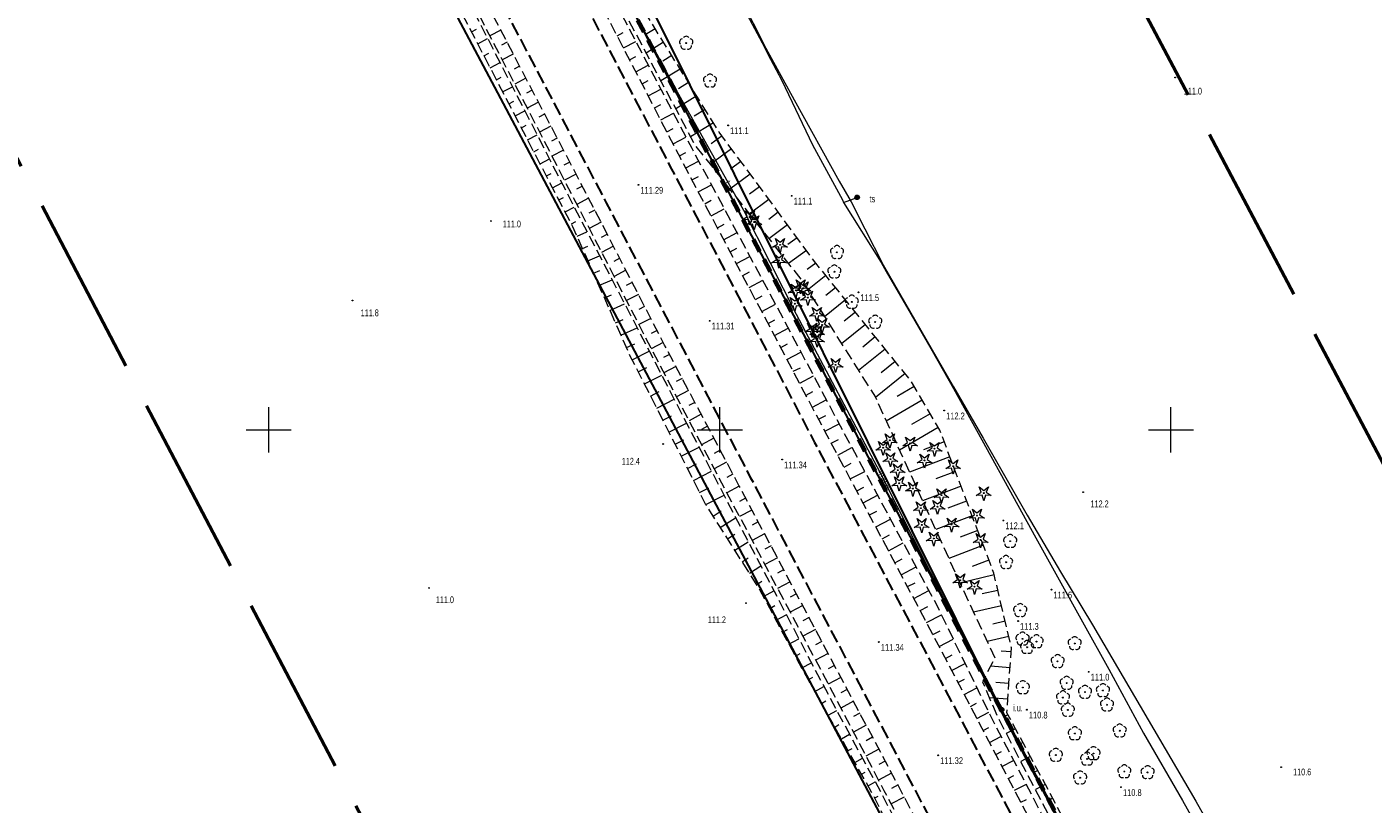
# Model space of a CAD drawing. Header units: metres. Extents: x 7531673 to 7533164, y 5721297 to 5724010.
# Tile 40 of 58: x 7532123 to 7532272, y 5723009 to 5723095. Entities that reach past the tile are written whole.
import ezdxf
from ezdxf.enums import TextEntityAlignment as Align

# ---------------------------------------------------------------- set-up
doc = ezdxf.new("R2010")
doc.units = ezdxf.units.M
for name, pattern in [('4_SUPT_01', [0]), ('GAO', [2.5, 1.5, -1]), ('GDE', [0]), ('GUZ', [1, 0.5, -0.5]), ('L_0_05', [1.75, 1.25, -0.5]), ('L_0_06', [2, 1.5, -0.5]), ('L_0_09', [2.5, 2, -0.5])]:
    doc.linetypes.add(name, pattern=pattern)
doc.layers.get('0').update_dxf_attribs({"color": 252})
for name, color, linetype, lineweight in [('Dzialki', 80, 'GDE', 30), ('EPGPO_L_0', 204, 'GAO', 70), ('jezdnia', 252, 'L_0_06', 18), ('k', 252, 'Continuous', 18), ('opis', 7, 'Continuous', 18), ('RTPW_T_0', 252, 'Continuous', 15), ('skarpa_nieumocniona', 252, 'L_0_05', 18), ('SUPT_E_T_0', 30, 'Continuous', 15), ('SUPT_L_0', 30, '4_SUPT_01', 18), ('SUTT_T_0', 30, 'Continuous', 18), ('SUUT_E_T_1', 7, 'Continuous', 15), ('SUUT_T_0', 7, 'Continuous', 18), ('Uzytki', 252, 'GUZ', 18), ('wysokosci_naturalne', 7, 'Continuous', 18), ('wysokosci_sztuczne', 7, 'Continuous', 18)]:
    doc.layers.add(name, color=color, linetype=linetype, lineweight=lineweight)
doc.layers.add('zakres', color=7, linetype='L_0_09', lineweight=50, true_color=0xff05ff)
doc.styles.get("Standard").update_dxf_attribs({"font": 'arial.ttf'})

# ---------------------------------------------------------------- blocks, each defined once
blk = doc.blocks.new('2_RTPW01')
at = {"linetype": 'Continuous'}
blk.add_circle((0, 0), 0.045, dxfattribs=at)
blk = doc.blocks.new('4_SUPS01_07')
at = {"linetype": 'Continuous'}
blk.add_circle((0, 0), 0.0625, dxfattribs=at)
blk = doc.blocks.new('4_SUUS09')
at = {"color": 30, "linetype": 'Continuous'}
for radius in [0.25, 0.225, 0.2, 0.175, 0.15, 0.125, 0.1, 0.075, 0.05, 0.025, 0.00715]:
    blk.add_circle((0, 0), radius, dxfattribs=at)
blk = doc.blocks.new('SUUS31_01')
at = {"linetype": 'Continuous', "lineweight": 13}
blk.add_hatch(color=0, dxfattribs=at).paths.add_polyline_path([(0, -0.5, 1), (0, 0.5, 1)])
at = {"color": 0, "linetype": 'Continuous', "lineweight": 13}
blk.add_circle((0, 0), 0.5, dxfattribs=at)
blk = doc.blocks.new('OBOP02_01')
at = {"linetype": 'Continuous', "lineweight": 18}
blk.add_hatch(color=0, dxfattribs=at).paths.add_polyline_path([(0, -0.1, 1), (0, 0.1, 1)])
at = {"color": 0, "linetype": 'Continuous', "lineweight": 18}
blk.add_circle((0, 0), 0.1, dxfattribs=at)
for centre, radius, start, end in [((-0.77, 0.25), 0.7, 101.6336, 222.6627), ((0, 0.8), 0.7, 29.8459, 150.1541), ((0.77, 0.25), 0.7, 317.3373, 78.3664), ((-0.46, -0.64), 0.71, 174.3693, 292.5572), ((0.46, -0.64), 0.71, 247.4428, 5.6307)]:
    blk.add_arc(centre, radius, start, end, dxfattribs=at)
blk = doc.blocks.new('OBOP01_01')
at = {"linetype": 'Continuous', "lineweight": 18}
blk.add_hatch(color=0, dxfattribs=at).paths.add_polyline_path([(0, -0.1, 1), (0, 0.1, 1)])
at = {"color": 0, "linetype": 'Continuous', "lineweight": 18, "flags": 128}
blk.add_lwpolyline([(0, -1.74), (-0.35, -0.48), (-1.65, -0.54), (-0.57, 0.18), (-1.02, 1.4), (0, 0.6), (1.02, 1.4), (0.57, 0.18), (1.65, -0.54), (0.35, -0.48), (0, -1.74)], dxfattribs=at)
at = {"color": 0, "linetype": 'Continuous', "lineweight": 18}
blk.add_circle((0, 0), 0.1, dxfattribs=at)
blk = doc.blocks.new('RTPW01')
at = {"linetype": 'Continuous', "lineweight": 13}
blk.add_hatch(color=0, dxfattribs=at).paths.add_polyline_path([(0, -0.09, 1), (0, 0.09, 1)])
at = {"color": 0, "linetype": 'Continuous', "lineweight": 13}
blk.add_circle((0, 0), 0.0906, dxfattribs=at)
blk = doc.blocks.new('RTPW02')
at = {"linetype": 'Continuous', "lineweight": 13}
blk.add_hatch(color=0, dxfattribs=at).paths.add_polyline_path([(0, -0.09, 1), (0, 0.09, 1)])
at = {"color": 0, "linetype": 'Continuous', "lineweight": 13}
blk.add_circle((0, 0), 0.0906, dxfattribs=at)

msp = doc.modelspace()

# ---------------------------------------------------------------- linework, layer by layer
at = {"layer": 'Dzialki'}
for p, q in [((7532097.53, 5723272.46), (7532231.13, 5723019.11)), ((7532081.77, 5723263.71), (7532175.37, 5723087.32)), ((7532231.13, 5723019.11), (7532151.77, 5723178.47)), ((7532175.37, 5723087.32), (7532268.97, 5722910.92)), ((7532231.13, 5723019.11), (7532277.9, 5722930.44))]:
    msp.add_line(p, q, dxfattribs=at)
at = {"layer": 'EPGPO_L_0', "linetype": 'GAO'}
msp.add_line((7532277.9, 5722930.44), (7532097.53, 5723272.46), dxfattribs=at)
at = {"layer": 'jezdnia', "color": 251, "lineweight": 30, "flags": 128}
for points in [[(7532144.01, 5723175.21), (7532155.76, 5723152.94), (7532168.7, 5723128.19), (7532182.31, 5723102.41), (7532194.47, 5723079.23), (7532202.46, 5723064.01), (7532210.49, 5723048.62), (7532221.06, 5723028.65), (7532227.64, 5723016.17), (7532246.34, 5722980.72), (7532257.79, 5722959.03), (7532270.63, 5722934.77), (7532282.33, 5722912.62), (7532295.34, 5722888.02), (7532312.1, 5722856.4), (7532321.26, 5722839.02), (7532331.45, 5722819.68), (7532342.89, 5722798.17), (7532354.92, 5722775.31), (7532372.54, 5722742.03), (7532384.06, 5722720.15), (7532394.1, 5722701.22), (7532400.58, 5722688.99), (7532401.01, 5722688.15), (7532412.82, 5722665.8), (7532424.3, 5722644.09), (7532435.61, 5722622.71), (7532446.73, 5722601.75), (7532458.11, 5722580.18), (7532470.06, 5722557.58), (7532482.2, 5722534.57), (7532492.66, 5722514.76), (7532501.35, 5722498.33), (7532513.72, 5722474.97), (7532523.07, 5722457.35), (7532533.17, 5722438.19), (7532544.39, 5722416.98), (7532555.35, 5722396.19), (7532555.41, 5722396.05), (7532559.52, 5722388.58), (7532564.33, 5722379.89), (7532564.69, 5722379.25), (7532568.67, 5722372.06), (7532573.59, 5722363.27), (7532579.36, 5722352.97), (7532583.23, 5722346.24), (7532589.26, 5722338.92)], [(7532617.08, 5722258.26), (7532614.15, 5722263.69), (7532608.62, 5722274.38), (7532604.74, 5722281.75), (7532598.63, 5722293.3), (7532591.34, 5722307.27), (7532584.12, 5722321.19), (7532576.54, 5722335.73), (7532569.41, 5722349.09), (7532568.55, 5722350.78), (7532565.6, 5722356.67), (7532560.78, 5722366.49), (7532556.81, 5722374.68), (7532556.51, 5722375.32), (7532552.38, 5722383.77), (7532548.35, 5722392.05), (7532548.26, 5722392.2), (7532537.21, 5722413.25), (7532526.05, 5722434.31), (7532515.77, 5722453.81), (7532506.62, 5722471.04), (7532493.84, 5722495.26), (7532485.47, 5722511.03), (7532474.97, 5722530.92), (7532462.83, 5722553.9), (7532450.84, 5722576.6), (7532439.72, 5722597.63), (7532428.42, 5722619), (7532417.29, 5722640.04), (7532405.47, 5722662.39), (7532394.18, 5722683.74), (7532376.97, 5722716.29), (7532365.35, 5722738.22), (7532359.68, 5722749.07), (7532347.98, 5722771.21), (7532335.72, 5722794.35), (7532324.06, 5722816.35), (7532314.09, 5722835.15), (7532304.88, 5722852.71), (7532288.18, 5722884.36), (7532275.18, 5722908.84), (7532263.14, 5722931.64), (7532250.74, 5722954.99), (7532238.99, 5722977.22), (7532220.85, 5723011.65), (7532214.02, 5723024.62), (7532203.45, 5723044.66), (7532195.36, 5723060.09), (7532187.44, 5723075.14), (7532175.36, 5723098.19), (7532161.65, 5723124.23), (7532148.64, 5723149.19), (7532136.91, 5723171.4)]]:
    msp.add_lwpolyline(points, dxfattribs=at)
at = {"layer": 'k', "linetype": 'Continuous', "lineweight": 18, "flags": 128}
for points in [[(7532150, 5723047.5), (7532150, 5723052.5)], [(7532200, 5723047.5), (7532200, 5723052.5)], [(7532250, 5723047.5), (7532250, 5723052.5)], [(7532147.5, 5723050), (7532152.5, 5723050)], [(7532197.5, 5723050), (7532202.5, 5723050)], [(7532247.5, 5723050), (7532252.5, 5723050)]]:
    msp.add_lwpolyline(points, dxfattribs=at)
at = {"layer": 'skarpa_nieumocniona', "color": 252, "lineweight": 18, "flags": 128}
for points in [[(7532398.06, 5722701.58), (7532399.09, 5722700.44), (7532398.86, 5722702.15), (7532388.52, 5722722.5), (7532377.17, 5722744.88), (7532359.53, 5722777.5), (7532346.88, 5722800.83), (7532337.58, 5722823.01), (7532327.36, 5722843.46), (7532318.41, 5722859.98), (7532302.37, 5722889.85), (7532286.27, 5722914.94), (7532275.41, 5722937.34), (7532261.82, 5722961.14), (7532250.8, 5722983.26), (7532231.81, 5723018.67), (7532232.32, 5723025.84), (7532230.37, 5723034.13), (7532224.38, 5723049.96), (7532221.23, 5723055.36), (7532210.65, 5723068.45), (7532199.94, 5723082.97), (7532186.7, 5723104.32), (7532172.78, 5723133.56), (7532160.9, 5723155.77), (7532148.97, 5723178.9), (7532147.17, 5723177.18), (7532158.94, 5723154.42), (7532171.67, 5723130.18), (7532185.47, 5723103.69), (7532197.24, 5723081.54), (7532208.99, 5723066.67), (7532217.24, 5723053.62), (7532226.88, 5723032.44), (7532230.48, 5723024.72), (7532229.12, 5723022.09), (7532230.83, 5723018.09), (7532249.4, 5722982.51), (7532260.71, 5722960.6), (7532273.74, 5722936.32), (7532285.42, 5722914.48), (7532300.07, 5722891.7), (7532317.27, 5722859.13), (7532326.05, 5722842.58), (7532334.56, 5722821.07), (7532345.69, 5722800.21), (7532358.12, 5722776.84), (7532375.7, 5722743.91), (7532387.34, 5722721.78)], [(7532397.77, 5722701.44), (7532398.06, 5722699.99), (7532396.48, 5722700.8), (7532385.68, 5722720.58), (7532374.07, 5722742.82), (7532356.38, 5722776.09), (7532344.25, 5722799.09), (7532332.85, 5722820.24), (7532322.5, 5722839.94), (7532313.47, 5722857.01), (7532296.65, 5722888.84), (7532283.76, 5722913.45), (7532271.97, 5722935.45), (7532259.21, 5722959.72), (7532247.74, 5722981.44), (7532229.06, 5723016.92), (7532222.5, 5723029.44), (7532211.9, 5723049.37), (7532203.96, 5723064.4), (7532195.66, 5723080.05), (7532183.86, 5723102.83), (7532170.08, 5723128.98), (7532157.25, 5723153.53), (7532145.45, 5723175.95), (7532146.83, 5723176.8), (7532158.49, 5723154.35), (7532171.29, 5723129.83), (7532185.13, 5723103.59), (7532196.88, 5723081.2), (7532205.4, 5723065.35), (7532213.33, 5723050.46), (7532224.07, 5723030.51), (7532230.28, 5723017.73), (7532248.87, 5722982.12), (7532260.33, 5722960.41), (7532273.35, 5722936.16), (7532285.04, 5722914.26), (7532297.92, 5722889.86), (7532314.56, 5722857.85), (7532323.58, 5722840.96), (7532334.14, 5722820.89), (7532345.28, 5722799.99), (7532357.76, 5722776.69), (7532375.38, 5722743.65), (7532386.95, 5722721.57)], [(7532357.27, 5722746.55), (7532358.17, 5722745.79), (7532358.49, 5722747.65), (7532346.59, 5722770.67), (7532334.39, 5722793.63), (7532322.59, 5722815.69), (7532312.7, 5722834.54), (7532303.46, 5722852.13), (7532286.94, 5722883.58), (7532273.83, 5722908.3), (7532261.69, 5722931.27), (7532249.53, 5722954.15), (7532237.73, 5722976.49), (7532219.57, 5723010.99), (7532212.68, 5723023.95), (7532202.11, 5723043.85), (7532193.87, 5723059.4), (7532186.11, 5723074.41), (7532173.94, 5723097.66), (7532160.52, 5723123.45), (7532147.2, 5723148.63), (7532135.72, 5723170.66), (7532133.76, 5723169.67), (7532145.86, 5723148), (7532159.04, 5723122.85), (7532172.73, 5723097.08), (7532184.93, 5723073.46), (7532192.49, 5723058.81), (7532200.66, 5723043.24), (7532211.33, 5723023.13), (7532218.19, 5723010.04), (7532236.38, 5722975.75), (7532248.07, 5722953.3), (7532260.31, 5722930.8), (7532272.72, 5722907.53), (7532285.56, 5722882.68), (7532301.98, 5722851.52), (7532311.28, 5722833.59), (7532321.17, 5722815.19), (7532333.07, 5722792.71), (7532343.28, 5722773.42)], [(7532356.92, 5722746.28), (7532357.24, 5722745.22), (7532356.37, 5722745.45), (7532341.04, 5722772.59), (7532330.53, 5722791.87), (7532318.68, 5722814.08), (7532308.61, 5722832.39), (7532299.29, 5722851.64), (7532283.12, 5722881.23), (7532270.2, 5722906.39), (7532258.08, 5722929.91), (7532246.68, 5722952.75), (7532233.99, 5722974.7), (7532217.04, 5723009.48), (7532209.77, 5723022.34), (7532204.34, 5723032.45), (7532198.46, 5723041.7), (7532190.07, 5723058.18), (7532183.7, 5723072.51), (7532171.07, 5723096.79), (7532157.56, 5723121.79), (7532144.14, 5723147.08), (7532132.29, 5723168.34), (7532133.63, 5723169.37), (7532145.52, 5723147.88), (7532158.69, 5723122.46), (7532172.42, 5723096.93), (7532184.61, 5723073.22), (7532192.19, 5723058.69), (7532200.35, 5723042.97), (7532210.82, 5723022.9), (7532217.83, 5723009.86), (7532235.8, 5722975.33), (7532247.5, 5722953.07), (7532259.78, 5722930.54), (7532271.96, 5722907.2), (7532284.15, 5722881.88), (7532301.36, 5722851.54), (7532310.9, 5722833.39), (7532320.6, 5722814.89), (7532332.33, 5722792.78), (7532342.81, 5722773.13)]]:
    msp.add_lwpolyline(points, close=True, dxfattribs=at)
at = {"layer": 'skarpa_nieumocniona', "color": 252, "linetype": 'Continuous', "lineweight": 18, "flags": 128}
for points in [[(7532172.46, 5723094.11), (7532173.02, 5723094.4)], [(7532173.16, 5723092.78), (7532174.26, 5723093.36)], [(7532175.71, 5723094.27), (7532174.51, 5723093.64)], [(7532188.61, 5723093.66), (7532189.29, 5723094.02)], [(7532189.3, 5723092.33), (7532190.67, 5723093.04)], [(7532192.83, 5723094.43), (7532191.91, 5723093.86)], [(7532173.85, 5723091.45), (7532174.4, 5723091.74)], [(7532176.41, 5723092.94), (7532175.8, 5723092.63)], [(7532177.1, 5723091.61), (7532175.88, 5723090.98)], [(7532193.75, 5723092.95), (7532191.82, 5723091.75)], [(7532174.54, 5723090.12), (7532175.63, 5723090.69)], [(7532177.8, 5723090.29), (7532177.19, 5723089.96)], [(7532189.99, 5723091), (7532190.68, 5723091.36)], [(7532190.68, 5723089.67), (7532192.06, 5723090.39)], [(7532194.67, 5723091.46), (7532193.66, 5723090.83)], [(7532175.23, 5723088.79), (7532175.77, 5723089.07)], [(7532178.5, 5723088.96), (7532177.26, 5723088.31)], [(7532191.37, 5723088.34), (7532192.06, 5723088.7)], [(7532195.6, 5723089.97), (7532193.46, 5723088.65)], [(7532175.92, 5723087.46), (7532177, 5723088.02)], [(7532179.19, 5723087.63), (7532178.57, 5723087.3)], [(7532192.06, 5723087), (7532193.45, 5723087.73)], [(7532196.52, 5723088.48), (7532195.4, 5723087.79)], [(7532176.62, 5723086.13), (7532177.15, 5723086.41)], [(7532179.89, 5723086.3), (7532178.64, 5723085.64)], [(7532192.75, 5723085.67), (7532193.45, 5723086.04)], [(7532197.44, 5723087), (7532195.11, 5723085.55)], [(7532177.31, 5723084.8), (7532178.37, 5723085.35)], [(7532180.58, 5723084.97), (7532179.95, 5723084.64)], [(7532193.44, 5723084.34), (7532194.85, 5723085.07)], [(7532198.36, 5723085.51), (7532197.15, 5723084.75)], [(7532178, 5723083.47), (7532178.53, 5723083.74)], [(7532178.69, 5723082.14), (7532179.75, 5723082.68)], [(7532181.28, 5723083.64), (7532180.01, 5723082.98)], [(7532194.13, 5723083.01), (7532194.84, 5723083.38)], [(7532199.29, 5723084.02), (7532196.75, 5723082.45)], [(7532181.97, 5723082.31), (7532181.34, 5723081.98)], [(7532194.82, 5723081.68), (7532196.24, 5723082.42)], [(7532201.28, 5723081.15), (7532198.92, 5723079.41)], [(7532200.24, 5723082.56), (7532199.04, 5723081.67)], [(7532179.38, 5723080.81), (7532179.91, 5723081.08)], [(7532180.08, 5723079.47), (7532181.12, 5723080.02)], [(7532182.67, 5723080.98), (7532181.39, 5723080.31)], [(7532183.37, 5723079.65), (7532182.72, 5723079.32)], [(7532195.51, 5723080.35), (7532196.22, 5723080.72)], [(7532196.21, 5723079.02), (7532197.64, 5723079.78)], [(7532202.32, 5723079.74), (7532201.16, 5723078.89)], [(7532180.77, 5723078.14), (7532181.29, 5723078.41)], [(7532184.06, 5723078.33), (7532182.77, 5723077.65)], [(7532203.36, 5723078.33), (7532201.09, 5723076.66)], [(7532181.46, 5723076.81), (7532182.49, 5723077.35)], [(7532184.76, 5723077), (7532184.11, 5723076.66)], [(7532196.91, 5723077.69), (7532197.63, 5723078.08)], [(7532197.61, 5723076.37), (7532199.06, 5723077.14)], [(7532204.4, 5723076.92), (7532203.29, 5723076.1)], [(7532182.15, 5723075.48), (7532182.66, 5723075.75)], [(7532185.45, 5723075.67), (7532184.14, 5723074.98)], [(7532198.32, 5723075.04), (7532199.05, 5723075.43)], [(7532205.44, 5723075.51), (7532203.26, 5723073.91)], [(7532182.84, 5723074.15), (7532183.86, 5723074.68)], [(7532186.15, 5723074.34), (7532185.49, 5723074)], [(7532199.02, 5723073.72), (7532200.49, 5723074.5)], [(7532206.47, 5723074.11), (7532205.41, 5723073.32)], [(7532183.54, 5723072.82), (7532184.04, 5723073.08)], [(7532186.84, 5723073.01), (7532185.52, 5723072.32)], [(7532199.72, 5723072.39), (7532200.46, 5723072.78)], [(7532207.51, 5723072.7), (7532205.43, 5723071.16)], [(7532184.17, 5723071.46), (7532185.27, 5723071.95)], [(7532187.53, 5723071.67), (7532186.86, 5723071.33)], [(7532200.42, 5723071.07), (7532201.91, 5723071.85)], [(7532208.55, 5723071.29), (7532207.54, 5723070.54)], [(7532184.77, 5723070.09), (7532185.37, 5723070.35)], [(7532185.38, 5723068.72), (7532186.66, 5723069.29)], [(7532188.22, 5723070.34), (7532186.89, 5723069.66)], [(7532201.13, 5723069.74), (7532201.87, 5723070.14)], [(7532201.83, 5723068.42), (7532203.33, 5723069.21)], [(7532209.59, 5723069.88), (7532207.6, 5723068.42)], [(7532188.9, 5723069.01), (7532188.24, 5723068.67)], [(7532189.59, 5723067.68), (7532188.27, 5723066.99)], [(7532210.63, 5723068.47), (7532209.66, 5723067.76)], [(7532185.99, 5723067.35), (7532186.68, 5723067.65)], [(7532186.6, 5723065.98), (7532188.05, 5723066.62)], [(7532190.28, 5723066.34), (7532189.62, 5723066)], [(7532202.53, 5723067.09), (7532203.28, 5723067.49)], [(7532203.24, 5723065.77), (7532204.75, 5723066.57)], [(7532211.73, 5723067.11), (7532209.73, 5723065.49)], [(7532187.21, 5723064.61), (7532187.98, 5723064.95)], [(7532190.97, 5723065.01), (7532189.64, 5723064.32)], [(7532203.94, 5723064.44), (7532204.7, 5723064.84)], [(7532212.83, 5723065.75), (7532211.75, 5723064.88)], [(7532187.82, 5723063.24), (7532189.44, 5723063.95)], [(7532191.66, 5723063.68), (7532191, 5723063.34)], [(7532204.64, 5723063.12), (7532206.16, 5723063.92)], [(7532213.93, 5723064.39), (7532211.61, 5723062.52)], [(7532188.43, 5723061.86), (7532189.28, 5723062.24)], [(7532192.35, 5723062.35), (7532191.02, 5723061.66)], [(7532205.34, 5723061.79), (7532206.1, 5723062.19)], [(7532215.03, 5723063.03), (7532213.79, 5723062.03)], [(7532189.04, 5723060.49), (7532190.83, 5723061.29)], [(7532193.04, 5723061.01), (7532192.37, 5723060.67)], [(7532206.04, 5723060.46), (7532207.57, 5723061.27)], [(7532216.13, 5723061.67), (7532213.5, 5723059.54)], [(7532217.23, 5723060.31), (7532215.84, 5723059.18)], [(7532189.65, 5723059.12), (7532190.59, 5723059.54)], [(7532190.28, 5723057.76), (7532192.17, 5723058.72)], [(7532193.73, 5723059.68), (7532192.39, 5723058.99)], [(7532206.74, 5723059.14), (7532207.51, 5723059.54)], [(7532218.33, 5723058.95), (7532215.38, 5723056.56)], [(7532194.43, 5723058.36), (7532193.76, 5723058)], [(7532207.44, 5723057.81), (7532208.98, 5723058.62)], [(7532219.43, 5723057.59), (7532217.88, 5723056.33)], [(7532190.96, 5723056.43), (7532191.91, 5723056.91)], [(7532191.64, 5723055.09), (7532193.55, 5723056.06)], [(7532195.13, 5723057.03), (7532193.79, 5723056.32)], [(7532208.14, 5723056.49), (7532208.92, 5723056.89)], [(7532208.85, 5723055.16), (7532210.39, 5723055.98)], [(7532220.53, 5723056.23), (7532217.26, 5723053.58)], [(7532195.83, 5723055.7), (7532195.16, 5723055.35)], [(7532196.53, 5723054.38), (7532195.19, 5723053.67)], [(7532221.55, 5723054.81), (7532219.64, 5723053.69)], [(7532192.32, 5723053.75), (7532193.28, 5723054.24)], [(7532193, 5723052.42), (7532194.93, 5723053.4)], [(7532197.23, 5723053.05), (7532196.56, 5723052.7)], [(7532209.55, 5723053.83), (7532210.32, 5723054.24)], [(7532210.25, 5723052.51), (7532211.8, 5723053.33)], [(7532222.44, 5723053.3), (7532218.45, 5723050.97)], [(7532193.68, 5723051.08), (7532194.65, 5723051.57)], [(7532197.94, 5723051.73), (7532196.58, 5723051.01)], [(7532210.95, 5723051.18), (7532211.73, 5723051.59)], [(7532223.32, 5723051.79), (7532221.25, 5723050.58)], [(7532194.36, 5723049.74), (7532196.31, 5723050.73)], [(7532198.64, 5723050.4), (7532197.96, 5723050.04)], [(7532211.65, 5723049.85), (7532213.21, 5723050.68)], [(7532224.2, 5723050.28), (7532219.9, 5723047.77)], [(7532195.04, 5723048.4), (7532196.02, 5723048.9)], [(7532199.34, 5723049.08), (7532197.98, 5723048.35)], [(7532212.35, 5723048.53), (7532213.14, 5723048.95)], [(7532224.87, 5723048.67), (7532222.58, 5723047.8)], [(7532195.72, 5723047.07), (7532197.7, 5723048.07)], [(7532200.04, 5723047.75), (7532199.36, 5723047.39)], [(7532213.06, 5723047.2), (7532214.63, 5723048.04)], [(7532225.49, 5723047.03), (7532221.01, 5723045.33)], [(7532196.4, 5723045.73), (7532197.4, 5723046.24)], [(7532197.08, 5723044.39), (7532199.08, 5723045.41)], [(7532200.74, 5723046.42), (7532199.37, 5723045.7)], [(7532213.76, 5723045.88), (7532214.55, 5723046.3)], [(7532214.46, 5723044.56), (7532216.05, 5723045.4)], [(7532226.11, 5723045.39), (7532223.92, 5723044.56)], [(7532201.45, 5723045.1), (7532200.76, 5723044.73)], [(7532197.76, 5723043.06), (7532198.77, 5723043.57)], [(7532198.44, 5723041.72), (7532200.46, 5723042.75)], [(7532202.15, 5723043.77), (7532200.76, 5723043.04)], [(7532202.85, 5723042.45), (7532202.16, 5723042.08)], [(7532215.17, 5723043.23), (7532215.97, 5723043.66)], [(7532215.87, 5723041.91), (7532217.48, 5723042.76)], [(7532226.73, 5723043.75), (7532222.46, 5723042.14)], [(7532199.25, 5723040.45), (7532200.15, 5723041.03)], [(7532203.56, 5723041.12), (7532202.17, 5723040.39)], [(7532216.58, 5723040.58), (7532217.38, 5723041.01)], [(7532227.35, 5723042.12), (7532225.27, 5723041.33)], [(7532200.05, 5723039.19), (7532201.75, 5723040.27)], [(7532204.26, 5723039.8), (7532203.57, 5723039.43)], [(7532217.28, 5723039.26), (7532218.9, 5723040.12)], [(7532227.97, 5723040.48), (7532223.92, 5723038.95)], [(7532200.86, 5723037.92), (7532201.65, 5723038.43)], [(7532204.96, 5723038.47), (7532203.58, 5723037.74)], [(7532217.98, 5723037.93), (7532218.8, 5723038.37)], [(7532228.59, 5723038.84), (7532226.62, 5723038.1)], [(7532201.66, 5723036.66), (7532203.15, 5723037.6)], [(7532205.67, 5723037.15), (7532204.97, 5723036.78)], [(7532218.69, 5723036.61), (7532220.32, 5723037.48)], [(7532229.21, 5723037.21), (7532225.37, 5723035.76)], [(7532202.47, 5723035.39), (7532203.15, 5723035.83)], [(7532203.27, 5723034.12), (7532204.54, 5723034.93)], [(7532206.37, 5723035.82), (7532204.98, 5723035.09)], [(7532219.39, 5723035.28), (7532220.21, 5723035.72)], [(7532229.83, 5723035.57), (7532227.96, 5723034.86)], [(7532207.07, 5723034.5), (7532206.38, 5723034.13)], [(7532220.1, 5723033.96), (7532221.74, 5723034.84)], [(7532230.42, 5723033.93), (7532226.61, 5723033.03)], [(7532204.08, 5723032.86), (7532204.66, 5723033.23)], [(7532204.82, 5723031.56), (7532205.98, 5723032.18)], [(7532207.78, 5723033.18), (7532206.39, 5723032.44)], [(7532220.8, 5723032.64), (7532221.63, 5723033.07)], [(7532221.5, 5723031.31), (7532223.17, 5723032.19)], [(7532230.82, 5723032.22), (7532229.09, 5723031.82)], [(7532205.53, 5723030.23), (7532206.1, 5723030.54)], [(7532208.48, 5723031.85), (7532207.79, 5723031.48)], [(7532209.18, 5723030.53), (7532207.8, 5723029.79)], [(7532222.21, 5723029.99), (7532223.04, 5723030.43)], [(7532231.22, 5723030.52), (7532228.11, 5723029.79)], [(7532206.24, 5723028.91), (7532207.36, 5723029.52)], [(7532209.89, 5723029.2), (7532209.19, 5723028.83)], [(7532222.91, 5723028.66), (7532224.55, 5723029.52)], [(7532206.95, 5723027.59), (7532207.5, 5723027.89)], [(7532210.59, 5723027.88), (7532209.2, 5723027.14)], [(7532223.6, 5723027.33), (7532224.41, 5723027.75)], [(7532231.62, 5723028.82), (7532230.25, 5723028.49)], [(7532207.66, 5723026.27), (7532208.75, 5723026.86)], [(7532211.3, 5723026.55), (7532210.6, 5723026.18)], [(7532224.3, 5723026), (7532225.86, 5723026.82)], [(7532232.03, 5723027.11), (7532229.63, 5723026.55)], [(7532208.37, 5723024.95), (7532208.91, 5723025.24)], [(7532212, 5723025.23), (7532210.61, 5723024.49)], [(7532225, 5723024.67), (7532225.76, 5723025.07)], [(7532232.29, 5723025.4), (7532231.19, 5723025.48)], [(7532209.08, 5723023.63), (7532210.14, 5723024.2)], [(7532212.7, 5723023.9), (7532212.01, 5723023.53)], [(7532225.69, 5723023.34), (7532227.18, 5723024.12)], [(7532232.17, 5723023.65), (7532230.01, 5723023.81)], [(7532209.79, 5723022.31), (7532210.31, 5723022.6)], [(7532210.53, 5723021), (7532211.53, 5723021.57)], [(7532213.41, 5723022.58), (7532212.01, 5723021.84)], [(7532226.39, 5723022.02), (7532227.11, 5723022.39)], [(7532227.08, 5723020.69), (7532228.49, 5723021.42)], [(7532232.04, 5723021.91), (7532230.59, 5723022.01)], [(7532211.26, 5723019.7), (7532211.75, 5723019.97)], [(7532214.82, 5723019.93), (7532213.4, 5723019.18)], [(7532214.11, 5723021.25), (7532213.41, 5723020.88)], [(7532231.92, 5723020.16), (7532229.89, 5723020.31)], [(7532212, 5723018.39), (7532212.95, 5723018.93)], [(7532215.52, 5723018.61), (7532214.81, 5723018.23)], [(7532227.78, 5723019.36), (7532228.46, 5723019.72)], [(7532228.48, 5723018.03), (7532229.8, 5723018.72)], [(7532231.93, 5723018.45), (7532231.43, 5723018.18)], [(7532212.74, 5723017.08), (7532213.2, 5723017.35)], [(7532216.23, 5723017.28), (7532214.8, 5723016.52)], [(7532229.17, 5723016.7), (7532229.82, 5723017.04)], [(7532213.48, 5723015.78), (7532214.38, 5723016.29)], [(7532216.93, 5723015.96), (7532216.21, 5723015.57)], [(7532229.87, 5723015.37), (7532231.16, 5723016.05)], [(7532232.76, 5723016.9), (7532231.74, 5723016.36)], [(7532214.22, 5723014.47), (7532214.65, 5723014.72)], [(7532217.63, 5723014.63), (7532216.19, 5723013.86)], [(7532230.57, 5723014.05), (7532231.21, 5723014.38)], [(7532233.58, 5723015.36), (7532233.07, 5723015.08)], [(7532214.96, 5723013.17), (7532215.8, 5723013.64)], [(7532218.34, 5723013.31), (7532217.61, 5723012.92)], [(7532231.27, 5723012.72), (7532232.55, 5723013.39)], [(7532234.41, 5723013.82), (7532233.36, 5723013.25)], [(7532215.7, 5723011.86), (7532216.1, 5723012.09)], [(7532216.43, 5723010.56), (7532217.22, 5723011)], [(7532219.04, 5723011.98), (7532217.58, 5723011.21)], [(7532231.97, 5723011.39), (7532232.6, 5723011.73)], [(7532235.24, 5723012.28), (7532234.7, 5723011.99)], [(7532219.75, 5723010.66), (7532219.01, 5723010.27)], [(7532232.67, 5723010.07), (7532233.93, 5723010.73)], [(7532236.07, 5723010.73), (7532234.98, 5723010.15)], [(7532217.16, 5723009.24), (7532217.55, 5723009.44)], [(7532220.44, 5723009.33), (7532218.98, 5723008.56)], [(7532233.37, 5723008.74), (7532234, 5723009.07)], [(7532236.89, 5723009.19), (7532236.34, 5723008.9)]]:
    msp.add_lwpolyline(points, dxfattribs=at)
at = {"layer": 'SUPT_L_0', "linetype": '4_SUPT_01'}
for p, q in [((7532201.29, 5723099.83), (7532205.1, 5723092.29)), ((7532189.11, 5723098.91), (7532195.09, 5723087.78)), ((7532203.03, 5723095.98), (7532204.7, 5723092.87)), ((7532204.7, 5723092.87), (7532205.63, 5723091.07)), ((7532205.1, 5723092.29), (7532208.23, 5723086.57)), ((7532205.63, 5723091.07), (7532206.87, 5723088.72)), ((7532206.87, 5723088.72), (7532210.26, 5723081.57)), ((7532195.09, 5723087.78), (7532202.61, 5723074.34)), ((7532208.23, 5723086.57), (7532213.23, 5723077.54)), ((7532210.26, 5723081.57), (7532213.58, 5723075.47)), ((7532213.23, 5723077.54), (7532214.54, 5723075.27)), ((7532213.58, 5723075.47), (7532213.71, 5723075.19)), ((7532213.71, 5723075.19), (7532215.21, 5723075.76)), ((7532213.71, 5723075.19), (7532217.87, 5723068.55)), ((7532214.54, 5723075.27), (7532216.05, 5723072.27)), ((7532202.61, 5723074.34), (7532208.47, 5723062.82)), ((7532216.05, 5723072.27), (7532218.09, 5723068.29)), ((7532217.87, 5723068.55), (7532218.43, 5723067.54)), ((7532218.09, 5723068.29), (7532225.88, 5723054.76)), ((7532218.43, 5723067.54), (7532221.21, 5723062.78)), ((7532208.47, 5723062.82), (7532217.73, 5723045.31)), ((7532221.21, 5723062.78), (7532223.37, 5723059.02)), ((7532223.37, 5723059.02), (7532225.9, 5723054.59)), ((7532225.88, 5723054.76), (7532229.19, 5723049.08)), ((7532225.9, 5723054.59), (7532229.05, 5723048.88)), ((7532229.05, 5723048.88), (7532235.01, 5723038.05)), ((7532229.19, 5723049.08), (7532234.06, 5723040.54)), ((7532217.73, 5723045.31), (7532230.84, 5723019.36)), ((7532234.06, 5723040.54), (7532237.77, 5723034.29)), ((7532235.01, 5723038.05), (7532240.19, 5723028.73)), ((7532237.77, 5723034.29), (7532241.3, 5723028.42)), ((7532240.19, 5723028.73), (7532243.1, 5723023.48)), ((7532241.3, 5723028.42), (7532252.77, 5723008.87)), ((7532243.1, 5723023.48), (7532246.96, 5723016.41)), ((7532230.84, 5723019.36), (7532240.91, 5723000.28)), ((7532246.96, 5723016.41), (7532251.28, 5723008.93)), ((7532251.28, 5723008.93), (7532254.86, 5723002.64)), ((7532252.77, 5723008.87), (7532257.71, 5723000.08))]:
    msp.add_line(p, q, dxfattribs=at)
at = {"layer": 'Uzytki'}
for p, q in [((7532277.9, 5722930.44), (7532097.53, 5723272.46)), ((7532081.77, 5723263.71), (7532268.97, 5722910.92))]:
    msp.add_line(p, q, dxfattribs=at)
at = {"layer": 'wysokosci_naturalne', "color": 252}
for p in [(7532200.91, 5723083.73), (7532207.96, 5723075.93), (7532215.36, 5723065.24), (7532224.86, 5723052.14), (7532231.42, 5723039.97), (7532236.75, 5723032.3), (7532233.05, 5723028.82), (7532240.88, 5723023.2), (7532234.03, 5723019), (7532244.46, 5723010.41)]:
    msp.add_point(p, dxfattribs=at)
at = {"layer": 'wysokosci_sztuczne', "color": 252}
for p in [(7532190.97, 5723077.14), (7532198.87, 5723062.09), (7532206.9, 5723046.71), (7532217.63, 5723026.5), (7532224.2, 5723013.95)]:
    msp.add_point(p, dxfattribs=at)
at = {"layer": 'zakres', "color": 6, "lineweight": 50, "ltscale": 10}
msp.add_lwpolyline([(7531711.14, 5723861.32), (7531927.66, 5723451.28), (7532248.91, 5722837.99), (7532655.42, 5722066.69), (7533061.63, 5721296.9), (7533163.78, 5721347.42), (7533045.85, 5721572.87), (7532868.05, 5721917.16), (7532735.17, 5722175.75), (7532682.94, 5722276.17), (7532755.64, 5722321.46), (7532723.06, 5722383.63), (7532650.28, 5722338.29), (7532322.07, 5722954.54), (7532208.28, 5723169.59), (7531836.58, 5723882.95), (7531911.57, 5723950.84), (7531857.88, 5724010.14), (7531797.9, 5723955.84), (7531782.57, 5723984.68), (7531673.37, 5723932.85)], close=True, dxfattribs=at)

# ---------------------------------------------------------------- block references
at = {"color": 74, "linetype": 'Continuous', "xscale": 0.5, "yscale": 0.5, "zscale": 0.5}
for name, p in [('OBOP02_01', (7532196.27, 5723092.85)), ('OBOP02_01', (7532198.91, 5723088.67)), ('OBOP01_01', (7532203.32, 5723073.55)), ('OBOP01_01', (7532203.81, 5723073.02)), ('OBOP01_01', (7532206.67, 5723070.5)), ('OBOP01_01', (7532206.55, 5723068.77)), ('OBOP02_01', (7532212.98, 5723069.67)), ('OBOP02_01', (7532212.69, 5723067.52)), ('OBOP01_01', (7532208.95, 5723065.94)), ('OBOP01_01', (7532209.27, 5723065.69)), ('OBOP01_01', (7532208.41, 5723065.46)), ('OBOP01_01', (7532209.76, 5723064.65)), ('OBOP02_01', (7532214.62, 5723064.17)), ('OBOP01_01', (7532208.3, 5723063.98)), ('OBOP01_01', (7532210.75, 5723062.87)), ('OBOP01_01', (7532210.24, 5723061.12)), ('OBOP01_01', (7532211.33, 5723061.63)), ('OBOP02_01', (7532217.22, 5723061.95)), ('OBOP01_01', (7532210.77, 5723060.04)), ('OBOP01_01', (7532210.79, 5723060.82)), ('OBOP01_01', (7532212.83, 5723057.21)), ('OBOP01_01', (7532218.1, 5723048.02)), ('OBOP01_01', (7532218.84, 5723048.85)), ('OBOP01_01', (7532221.09, 5723048.51)), ('OBOP01_01', (7532223.8, 5723047.92)), ('OBOP01_01', (7532218.9, 5723046.76)), ('OBOP01_01', (7532222.69, 5723046.62)), ('OBOP01_01', (7532219.71, 5723045.54)), ('OBOP01_01', (7532225.86, 5723045.98)), ('OBOP01_01', (7532219.88, 5723044.08)), ('OBOP01_01', (7532221.4, 5723043.5)), ('OBOP01_01', (7532224.56, 5723042.77)), ('OBOP01_01', (7532229.25, 5723043)), ('OBOP01_01', (7532222.28, 5723041.33)), ('OBOP01_01', (7532224.13, 5723041.49)), ('OBOP01_01', (7532228.5, 5723040.5)), ('OBOP01_01', (7532222.37, 5723039.47)), ('OBOP01_01', (7532225.69, 5723039.53)), ('OBOP01_01', (7532223.7, 5723037.97)), ('OBOP01_01', (7532228.9, 5723037.81)), ('OBOP02_01', (7532232.18, 5723037.67)), ('OBOP02_01', (7532231.72, 5723035.33)), ('OBOP01_01', (7532226.63, 5723033.34)), ('OBOP01_01', (7532228.24, 5723032.63)), ('OBOP02_01', (7532233.29, 5723030)), ('OBOP02_01', (7532233.55, 5723026.85)), ('OBOP02_01', (7532234.05, 5723025.92)), ('OBOP02_01', (7532235.1, 5723026.55)), ('OBOP02_01', (7532239.33, 5723026.34)), ('OBOP02_01', (7532237.44, 5723024.36)), ('OBOP02_01', (7532233.58, 5723021.46)), ('OBOP02_01', (7532238.44, 5723021.95)), ('OBOP02_01', (7532240.47, 5723020.95)), ('OBOP02_01', (7532242.46, 5723021.13)), ('OBOP02_01', (7532238.03, 5723020.34)), ('OBOP02_01', (7532242.91, 5723019.55)), ('OBOP02_01', (7532238.57, 5723018.97)), ('OBOP02_01', (7532239.35, 5723016.36)), ('OBOP02_01', (7532244.32, 5723016.67)), ('OBOP02_01', (7532237.24, 5723013.97)), ('OBOP02_01', (7532240.71, 5723013.55)), ('OBOP02_01', (7532241.41, 5723014.15)), ('OBOP02_01', (7532244.83, 5723012.15)), ('OBOP02_01', (7532247.41, 5723012.05)), ('OBOP02_01', (7532239.93, 5723011.46))]:
    msp.add_blockref(name, p, dxfattribs=at)
at = {"color": 252, "linetype": 'Continuous', "xscale": 0.5, "yscale": 0.5, "zscale": 0.5}
msp.add_blockref('SUUS31_01', (7532231.23, 5723019.01), dxfattribs=at)
at = {"layer": 'RTPW_T_0'}
for p in [(7532250.46, 5723089.03), (7532174.63, 5723073.14), (7532159.29, 5723064.33), (7532193.71, 5723048.44), (7532240.26, 5723043.09), (7532167.76, 5723032.48), (7532202.9, 5723030.81), (7532262.22, 5723012.63)]:
    msp.add_blockref('2_RTPW01', p, dxfattribs=at)
at = {"layer": 'SUTT_T_0'}
msp.add_blockref('4_SUPS01_07', (7532217.73, 5723045.31), dxfattribs=at)
at = {"layer": 'SUUT_T_0', "color": 30}
msp.add_blockref('4_SUUS09', (7532215.21, 5723075.76), dxfattribs=at)
at = {"layer": 'wysokosci_naturalne', "color": 252, "linetype": 'Continuous', "xscale": 0.5, "yscale": 0.5, "zscale": 0.5}
for p in [(7532200.91, 5723083.73), (7532207.96, 5723075.93), (7532215.36, 5723065.24), (7532224.86, 5723052.14), (7532231.42, 5723039.97), (7532236.75, 5723032.3), (7532233.05, 5723028.82), (7532240.88, 5723023.2), (7532234.03, 5723019), (7532244.46, 5723010.41)]:
    msp.add_blockref('RTPW01', p, dxfattribs=at)
at = {"layer": 'wysokosci_sztuczne', "color": 252, "linetype": 'Continuous', "xscale": 0.5, "yscale": 0.5, "zscale": 0.5}
for p in [(7532190.97, 5723077.14), (7532198.87, 5723062.09), (7532206.9, 5723046.71), (7532217.63, 5723026.5), (7532224.2, 5723013.95)]:
    msp.add_blockref('RTPW02', p, dxfattribs=at)

# ---------------------------------------------------------------- texts
at = {"layer": 'opis', "color": 252, "lineweight": 15, "width": 0.7}
msp.add_text('i.u.', height=0.75, dxfattribs=at).set_placement((7532232.51, 5723018.82))
at = {"layer": 'RTPW_T_0', "width": 0.7}
for s, p in [('111.0', (7532251.43, 5723087.15)), ('111.0', (7532175.94, 5723072.44)), ('111.8', (7532160.19, 5723062.59)), ('112.4', (7532189.13, 5723046.15)), ('112.2', (7532241.09, 5723041.43)), ('111.0', (7532168.52, 5723030.81)), ('111.2', (7532198.67, 5723028.59)), ('110.6', (7532263.54, 5723011.73))]:
    msp.add_text(s, height=0.75, dxfattribs=at).set_placement(p)
at = {"layer": 'SUPT_E_T_0', "width": 0.7}
msp.add_text('t', height=0.75, rotation=299.23, dxfattribs=at).set_placement((7532200.87, 5723077.44), align=Align.MIDDLE)
at = {"layer": 'SUTT_T_0', "width": 0.7}
msp.add_text('108.8', height=0.75, rotation=296.9, dxfattribs=at).set_placement((7532217.73, 5723045.31), align=Align.MIDDLE_LEFT)
at = {"layer": 'SUUT_E_T_1', "color": 30, "width": 0.7}
msp.add_text('ts', height=0.75, dxfattribs=at).set_placement((7532216.6, 5723075.21))
at = {"layer": 'wysokosci_naturalne', "color": 252, "lineweight": 15, "width": 0.66}
for s, p in [('111.1', (7532201.13, 5723082.76)), ('111.1', (7532208.18, 5723074.96)), ('111.5', (7532215.58, 5723064.27)), ('112.2', (7532225.08, 5723051.17)), ('112.1', (7532231.64, 5723039)), ('111.6', (7532236.97, 5723031.33)), ('111.3', (7532233.27, 5723027.85)), ('111.0', (7532241.1, 5723022.23)), ('110.8', (7532234.25, 5723018.03)), ('110.8', (7532244.68, 5723009.44))]:
    msp.add_text(s, height=0.75, dxfattribs=at).set_placement(p)
at = {"layer": 'wysokosci_sztuczne', "color": 252, "lineweight": 15, "width": 0.66}
for s, p in [('111.29', (7532191.19, 5723076.17)), ('111.31', (7532199.09, 5723061.12)), ('111.34', (7532207.12, 5723045.74)), ('111.34', (7532217.85, 5723025.53)), ('111.32', (7532224.42, 5723012.98))]:
    msp.add_text(s, height=0.75, dxfattribs=at).set_placement(p)

doc.saveas('drawing.dxf')
